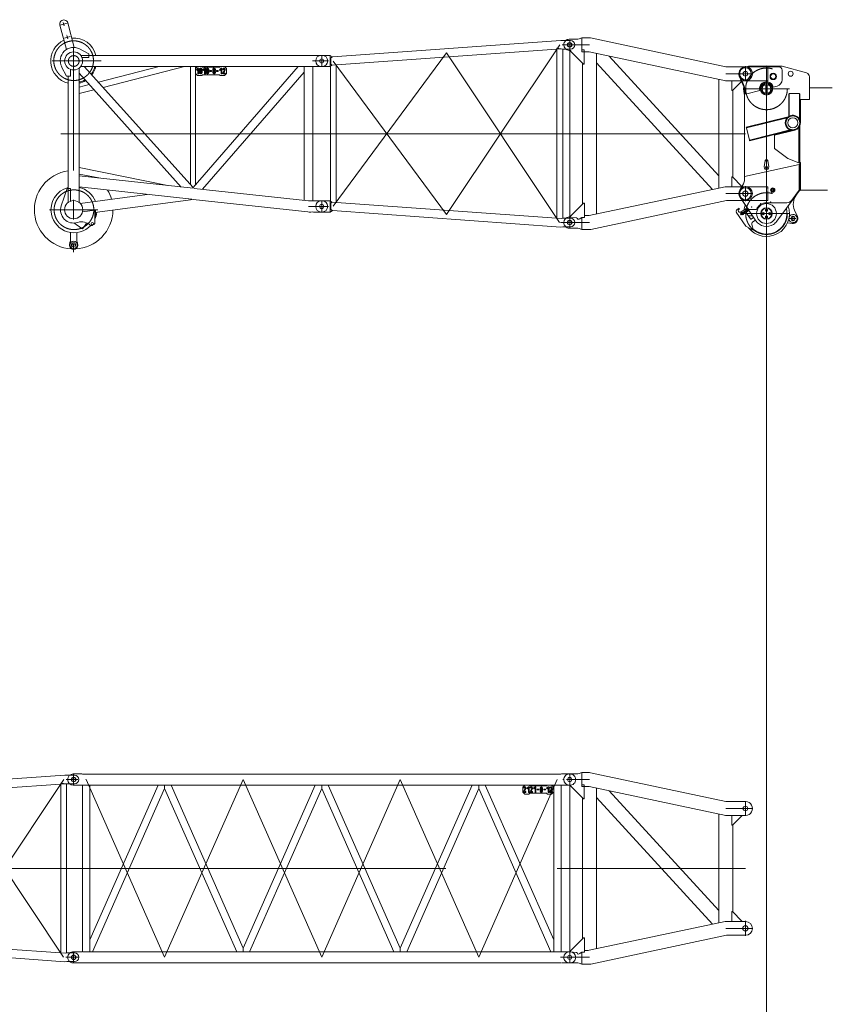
# Model space of a CAD drawing. Extents: x 22073 to 142282, y 6659 to 108851.
# Tile 54 of 68: x 79632 to 89461, y 85148 to 97057. Entities that reach past the tile are written whole.
import ezdxf

# ---------------------------------------------------------------- set-up
doc = ezdxf.new("R2010")
doc.units = 0
doc.header["$LTSCALE"] = 150
doc.header["$MEASUREMENT"] = 0
for name, pattern in [('CENTER', [50.5, 30, -9, 2.5, -9]), ('HIDDEN', [12.6, 8.4, -4.2]), ('PHANTOM', [58, 30, -9, 2.5, -5, 2.5, -9])]:
    doc.linetypes.add(name, pattern=pattern)
doc.layers.add('1', color=7, linetype='Continuous')
doc.layers.add('11', color=7, linetype='Continuous')

# ---------------------------------------------------------------- blocks, each defined once
blk = doc.blocks.new('*G1')
at = {"layer": '11', "color": 7, "linetype": 'Continuous', "lineweight": 9}
for p, q in [((88373, 96473), (88389, 96481)), ((88389, 96479), (88447, 96495)), ((88389, 96479), (88418, 96487)), ((88412, 96487), (88682, 96487)), ((88418, 96487), (88447, 96495)), ((88447, 96495), (88842, 96495)), ((88447, 96495), (88451, 96495)), ((88668, 96495), (88451, 96495)), ((88451, 96495), (88451, 96487)), ((88451, 96495), (88451, 96487)), ((88451, 96487), (88668, 96487)), ((88451, 96487), (88813, 96487)), ((88524, 96495), (88526, 96496)), ((88668, 96487), (88668, 96495)), ((88682, 96487), (88682, 96319)), ((88853, 96494), (89148, 96412)), ((88394, 96235), (88336, 96375)), ((88350, 96341), (88336, 96375)), ((88358, 96344), (88350, 96341)), ((88408, 96222), (88358, 96344)), ((88853, 96447), (88853, 96331)), ((89185, 96364), (89185, 96091)), ((88389, 96325), (88373, 96333)), ((88682, 96319), (88412, 96319)), ((88451, 96319), (88668, 96319)), ((88668, 96319), (88451, 96319)), ((88656, 96167), (88656, 96273)), ((88674, 96273), (88674, 96167)), ((88793, 96253), (88747, 96241)), ((89461, 96234), (89185, 96234)), ((88400, 95120), (88400, 96204)), ((88408, 96158), (88408, 96222)), ((88428, 96158), (88408, 96158)), ((88583, 96199), (88428, 96158)), ((88941, 96158), (88936, 96158)), ((88936, 96158), (88936, 95888)), ((88941, 96163), (88941, 95884)), ((89063, 96163), (88941, 96163)), ((88941, 95884), (88941, 96158)), ((89063, 95844), (89063, 96163)), ((89063, 95839), (89063, 96158)), ((89063, 96158), (89068, 96158)), ((89068, 96158), (89068, 95839)), ((89068, 96091), (89076, 96091)), ((89185, 96091), (89068, 96091)), ((89068, 96091), (89068, 94985)), ((89068, 96087), (89070, 96087)), ((89076, 96091), (89070, 96087)), ((89070, 96087), (89070, 95810)), ((89076, 95810), (89076, 96091)), ((88929, 95883), (88420, 95756)), ((88422, 95748), (88931, 95875)), ((88927, 95874), (88422, 95748)), ((88931, 95875), (88929, 95883)), ((88929, 95883), (88941, 95882)), ((88931, 95875), (88929, 95883)), ((88941, 95882), (88931, 95875)), ((88936, 95888), (88941, 95884)), ((88936, 95883), (88936, 95888)), ((88936, 95888), (88941, 95884)), ((88941, 95882), (88936, 95883)), ((88941, 95884), (88941, 95882)), ((88420, 95756), (88422, 95748)), ((88422, 95748), (88459, 95601)), ((89056, 95754), (89062, 95773)), ((89056, 95326), (89056, 95754)), ((89064, 95785), (89062, 95778)), ((89062, 95328), (89062, 95778)), ((89062, 95778), (89068, 95778)), ((89062, 95778), (89068, 95778)), ((89062, 95328), (89062, 95773)), ((89068, 95839), (89063, 95839)), ((89066, 95831), (89063, 95839)), ((89063, 95839), (89068, 95839)), ((89068, 95778), (89064, 95785)), ((89068, 95839), (89066, 95831)), ((89068, 95792), (89068, 95584)), ((89068, 95778), (89068, 95328)), ((88459, 95601), (88968, 95727)), ((88459, 95601), (88963, 95726)), ((88970, 95720), (88461, 95593)), ((89005, 95727), (88762, 95666)), ((89007, 95722), (88762, 95661)), ((88762, 95666), (88762, 95500)), ((88968, 95727), (88970, 95720)), ((88984, 95726), (88968, 95727)), ((88968, 95727), (88970, 95720)), ((88970, 95720), (88984, 95726)), ((88461, 95593), (88459, 95601)), ((89068, 95324), (89068, 95584)), ((88762, 95500), (88924, 95376)), ((89062, 95305), (88400, 95159)), ((88650, 95354), (88638, 95276)), ((88692, 95276), (88680, 95354)), ((88924, 95376), (89056, 95326)), ((89056, 95326), (89062, 95328)), ((89068, 95328), (89062, 95328)), ((89062, 94995), (89062, 95305)), ((89078, 95328), (89068, 95328)), ((89070, 95324), (89068, 95324)), ((89078, 95328), (89070, 95324)), ((89070, 95243), (89070, 95324)), ((89078, 94995), (89078, 95328)), ((88400, 95159), (88400, 95120)), ((89074, 95243), (89068, 95249)), ((89068, 95249), (89068, 95243)), ((89068, 94993), (89068, 95243)), ((89068, 95243), (89078, 95243)), ((89068, 95243), (89074, 95243)), ((89078, 95243), (89078, 94993)), ((88342, 94993), (88387, 95070)), ((88387, 95070), (88342, 94993)), ((88412, 95037), (88682, 95037)), ((88668, 95037), (88451, 95037)), ((88451, 95037), (88668, 95037)), ((88682, 95037), (88682, 95002)), ((88682, 95037), (88682, 95002)), ((88373, 95023), (88389, 95031)), ((88682, 94990), (88682, 94869)), ((88682, 94990), (88682, 94869)), ((89025, 94935), (88789, 94619)), ((88973, 94874), (89062, 94995)), ((89062, 94985), (89025, 94935)), ((89068, 94985), (89062, 94985)), ((89078, 94993), (89068, 94993)), ((89078, 94995), (89403, 94995)), ((88537, 94625), (88345, 94909)), ((88345, 94909), (88444, 94762)), ((88389, 94875), (88373, 94883)), ((88682, 94869), (88412, 94869)), ((88668, 94869), (88451, 94869)), ((88451, 94869), (88668, 94869)), ((88665, 94842), (88909, 94842)), ((88415, 94561), (88300, 94730)), ((88306, 94757), (88335, 94777)), ((88442, 94767), (88350, 94705)), ((88350, 94705), (88357, 94695)), ((88354, 94730), (88431, 94782)), ((88357, 94695), (88449, 94757)), ((88421, 94720), (88471, 94646)), ((88453, 94749), (88422, 94727)), ((88431, 94782), (88453, 94749)), ((88446, 94766), (88444, 94767)), ((88444, 94762), (88545, 94762)), ((88498, 94683), (88444, 94686)), ((88450, 94759), (88450, 94761)), ((88613, 94719), (88625, 94726)), ((88613, 94705), (88613, 94719)), ((88625, 94698), (88613, 94705)), ((88625, 94726), (88637, 94719)), ((88637, 94705), (88625, 94698)), ((88637, 94719), (88637, 94705)), ((88653, 94759), (88665, 94766)), ((88653, 94745), (88653, 94759)), ((88665, 94738), (88653, 94745)), ((88653, 94679), (88665, 94686)), ((88653, 94665), (88653, 94679)), ((88665, 94766), (88677, 94759)), ((88677, 94745), (88665, 94738)), ((88665, 94686), (88677, 94679)), ((88677, 94759), (88677, 94745)), ((88677, 94679), (88677, 94665)), ((88693, 94719), (88705, 94726)), ((88693, 94705), (88693, 94719)), ((88705, 94698), (88693, 94705)), ((88705, 94726), (88717, 94719)), ((88717, 94705), (88705, 94698)), ((88717, 94719), (88717, 94705)), ((89005, 94752), (89040, 94677)), ((88486, 94517), (88415, 94561)), ((88478, 94645), (88509, 94666)), ((88492, 94569), (88500, 94536)), ((88532, 94633), (88500, 94611)), ((88509, 94666), (88532, 94633)), ((88665, 94658), (88653, 94665)), ((88677, 94665), (88665, 94658)), ((88977, 94593), (88919, 94601))]:
    blk.add_line(p, q, dxfattribs=at)
at = {"layer": '11', "color": 7, "linetype": 'CENTER', "lineweight": 9}
for p, q in [((88410, 96469), (88410, 96343)), ((88665, 96497), (88665, 95942)), ((88665, 94434), (88665, 96472)), ((88351, 96403), (88473, 96403)), ((88388, 96220), (88943, 96220)), ((88665, 94989), (88665, 94434)), ((88388, 94712), (88943, 94712))]:
    blk.add_line(p, q, dxfattribs=at)
at = {"layer": '11', "color": 7, "linetype": 'PHANTOM', "lineweight": 9}
for p, q in [((88985, 94686), (88985, 94619)), ((88943, 94652), (89020, 94652))]:
    blk.add_line(p, q, dxfattribs=at)
at = {"layer": '11', "color": 7, "linetype": 'Continuous', "lineweight": 9}
for points in [[(89007, 95722), (89007, 95722)], [(88444, 94767), (88444, 94767), (88444, 94767), (88444, 94767), (88443, 94767), (88443, 94767), (88443, 94767), (88443, 94767), (88443, 94767), (88443, 94767), (88442, 94767)], [(88442, 94767), (88442, 94767), (88442, 94766), (88442, 94766), (88442, 94765), (88442, 94764), (88442, 94764), (88442, 94763), (88442, 94762), (88443, 94761), (88443, 94760)], [(88443, 94760), (88444, 94760), (88444, 94759), (88445, 94758), (88446, 94758), (88446, 94757), (88447, 94757), (88448, 94757), (88448, 94757), (88449, 94757), (88449, 94757)], [(88445, 94766), (88445, 94766), (88445, 94766), (88444, 94765), (88444, 94765), (88444, 94765), (88444, 94764), (88445, 94763), (88445, 94763), (88445, 94762), (88445, 94762)], [(88445, 94766), (88445, 94766), (88445, 94766), (88446, 94766), (88446, 94766), (88447, 94766), (88447, 94766), (88448, 94765), (88448, 94765), (88448, 94765), (88449, 94764)], [(88445, 94762), (88446, 94761), (88446, 94761), (88447, 94761), (88447, 94760), (88448, 94760), (88448, 94760), (88448, 94760), (88449, 94759), (88449, 94760), (88449, 94760)], [(88449, 94764), (88449, 94764), (88449, 94763), (88450, 94763), (88450, 94762), (88450, 94761), (88450, 94761), (88450, 94761), (88450, 94760), (88450, 94760), (88449, 94760)], [(88449, 94757), (88449, 94757), (88449, 94757), (88449, 94757), (88450, 94758), (88450, 94758), (88450, 94758), (88450, 94758), (88450, 94758), (88450, 94759), (88450, 94759)]]:
    blk.add_lwpolyline(points, dxfattribs=at)
for centre, radius in [((88410, 96403), 71), ((88410, 96403), 27.5), ((88746, 96370), 38), ((88746, 96370), 31), ((88957, 96403), 30), ((88665, 96220), 76), ((88665, 96220), 65), ((88665, 96220), 65), ((88665, 96220), 54.2), ((88984, 95810), 84.1), ((88984, 95810), 61), ((88665, 95272), 14), ((88665, 95272), 12.5), ((88665, 95272), 10.5), ((88665, 95352), 6), ((88665, 95352), 5), ((88410, 94953), 71), ((88410, 94953), 32.5), ((88740, 94996), 26.5), ((88740, 94996), 17.5), ((88740, 94996), 14.5), ((88740, 94996), 13), ((88665, 94712), 120), ((88595, 94832), 2.5), ((88715, 94852), 2.5), ((88372, 94712), 17.5), ((88372, 94712), 14.5), ((88372, 94712), 13), ((88485, 94792), 2.5), ((88665, 94712), 70), ((88665, 94712), 65), ((88665, 94712), 65), ((88665, 94712), 65), ((88625, 94712), 12), ((88665, 94752), 12), ((88665, 94672), 12), ((88665, 94672), 6.8), ((88705, 94712), 12), ((88985, 94652), 25.5), ((88490, 94529), 5.5)]:
    blk.add_circle(centre, radius, dxfattribs=at)
at = {"layer": '11', "color": 7, "linetype": 'HIDDEN', "lineweight": 9}
for centre in [(88665, 96220), (88665, 94712)]:
    blk.add_circle(centre, 252, dxfattribs=at)
at = {"layer": '11', "color": 7, "linetype": 'Continuous', "lineweight": 9}
for centre, radius, start, end in [((88410, 96403), 79, 105.348, -159.3548), ((88410, 96403), 79, 105.3472, -159.3545), ((88410, 96403), 79, 117.738, -117.7431), ((88412, 96437), 50, 90, 117.725), ((88665, 96220), 277, 82.2926, 97.7114), ((88813, 96447), 40, 0, 89.9989), ((88842, 96435), 60.5, 79.0014, 90.0024), ((89135, 96364), 50, 0, 74.572), ((88665, 96220), 277, 174.3925, -162.7381), ((88412, 96369), 50, -117.7484, -90.001), ((88320, 96204), 80, 0, 22.3863), ((88665, 96220), 85, 14.5476, -165.4524), ((88773, 96331), 80, -75.4562, 0.0002), ((88984, 95810), 92.9, 138.9054, -110.911), ((88984, 95810), 90.8, 29.561, 118.2592), ((88984, 95810), 86.2, -75.6592, -25.1418), ((88984, 95810), 91.2, -75.6537, -37.8488), ((88984, 95810), 86.4, -12.3509, 0.0037), ((88984, 95810), 91.9, -23.2332, 0.0013), ((88665, 95272), 27, 171.3738, 8.6261), ((88665, 95352), 15, 8.6241, 171.3768), ((88300, 95120), 100, -30.1654, -0.0008), ((88300, 95120), 100, -30.1665, -0.0007), ((88412, 94987), 50, 90, 117.725), ((88410, 94953), 79, 117.738, -117.7431), ((88410, 94953), 79, 149.8196, -145.9089), ((88410, 94953), 79, 149.8347, -145.9218), ((88740, 94996), 12, 30.0005, 150.001), ((88740, 94996), 12, -150.0004, -29.999), ((89169, 94827), 180, 143.282, -155.3136), ((88412, 94919), 50, -117.7481, -90.0006), ((88665, 94712), 277, 158.0615, 171.1148), ((88665, 94712), 278, -141.4884, 19.3269), ((88665, 94712), 130, 90, 157.3802), ((88909, 94922), 80, -90, -36.4279), ((88317, 94741), 20, 124.0991, -145.8894), ((88343, 94747), 20, 124.1005, -55.8946), ((88326, 94771), 10, -55.9081, 34.1264), ((88372, 94712), 12, 64.0556, -175.9442), ((88372, 94712), 12, -115.9444, 4.0558), ((88425, 94723), 5, 124.089, -145.8675), ((88665, 94712), 248, -129.5096, 14.6003), ((88985, 94652), 50, -175.9505, 154.7078), ((88985, 94652), 60, -98.1275, 24.6946), ((88475, 94649), 5, -145.875, -55.8689), ((88516, 94586), 30, 124.0943, -145.8877), ((88665, 94712), 155, -145.9088, -57.4797), ((88665, 94712), 155, -57.4819, -36.7205), ((88490, 94529), 13, -104.2903, 34.1031)]:
    blk.add_arc(centre, radius, start, end, dxfattribs=at)
blk = doc.blocks.new('*G26')
at = {"layer": '11', "color": 7, "linetype": 'Continuous', "lineweight": 9}
for p, q in [((80177, 87920), (77414, 87720)), ((80202, 87919), (80177, 87920)), ((80202, 87919), (80295, 87919)), ((77408, 87618), (80181, 87816)), ((80130, 87824), (80200, 87813)), ((80130, 85768), (80130, 87824)), ((80181, 87816), (80202, 87814)), ((80195, 87866), (80334, 87866)), ((80200, 87813), (80200, 85769)), ((80295, 87814), (80202, 87814)), ((77285, 87739), (77280, 87739)), ((77389, 87739), (77285, 87739)), ((77386, 87604), (77386, 87739)), ((77414, 87720), (77389, 87739)), ((77414, 87720), (77397, 87710)), ((77397, 87710), (77397, 87632)), ((77280, 87604), (77285, 87604)), ((77285, 87604), (77386, 87604)), ((77408, 87618), (77386, 87604)), ((77386, 87604), (77386, 87612)), ((77390, 85976), (77390, 87600)), ((77397, 87632), (77408, 87618)), ((77460, 87622), (77460, 85961)), ((77280, 85979), (77285, 85979)), ((77285, 85979), (77386, 85979)), ((77373, 85979), (77368, 85979)), ((77386, 85979), (77386, 85970)), ((77386, 85979), (77386, 85844)), ((77408, 85965), (77386, 85979)), ((77397, 85950), (77408, 85965)), ((77397, 85872), (77397, 85950)), ((77414, 85863), (77397, 85872)), ((77408, 85965), (80181, 85766)), ((77285, 85844), (77280, 85844)), ((77389, 85844), (77285, 85844)), ((77373, 85844), (77368, 85844)), ((77414, 85863), (77389, 85844)), ((80177, 85663), (77414, 85863)), ((80181, 85766), (80202, 85769)), ((80295, 85769), (80202, 85769)), ((80202, 85664), (80177, 85663)), ((80202, 85664), (80295, 85664))]:
    blk.add_line(p, q, dxfattribs=at)
at = {"layer": '11', "color": 7, "linetype": 'CENTER', "lineweight": 9}
for p, q in [((80285, 87912), (80285, 87819)), ((80165, 87865), (78795, 85814)), ((77358, 87671), (77174, 87671)), ((77285, 87604), (77285, 87739)), ((77368, 87739), (77379, 87739)), ((77425, 85914), (78795, 87769)), ((78795, 85814), (77425, 87667)), ((78795, 87769), (80163, 85718)), ((77373, 87604), (77368, 87604)), ((80285, 86791), (77285, 86791)), ((77357, 85911), (77214, 85911)), ((77285, 85978), (77285, 85845)), ((80213, 85769), (80202, 85769)), ((80285, 85664), (80285, 85769)), ((80190, 85716), (80348, 85716)), ((80202, 85664), (80213, 85664))]:
    blk.add_line(p, q, dxfattribs=at)
at = {"layer": '11', "color": 7, "linetype": 'HIDDEN', "lineweight": 9}
for p, q in [((77397, 87710), (77397, 87632)), ((77397, 85872), (77397, 85950))]:
    blk.add_line(p, q, dxfattribs=at)
at = {"layer": '11', "color": 7, "linetype": 'Continuous', "lineweight": 9}
for centre, radius in [((80285, 87866), 27.5), ((77285, 87671), 25), ((77285, 85911), 25), ((80285, 85716), 27.5)]:
    blk.add_circle(centre, radius, dxfattribs=at)
for centre, radius, start, end in [((80295, 87866), 52.5, -90, 90), ((77280, 87671), 67.5, 90, 180), ((77280, 87671), 67.5, 180, -90), ((77280, 85911), 67.5, 90, 180), ((77280, 85911), 67.5, 180, -90), ((80295, 85716), 52.5, -90, 90)]:
    blk.add_arc(centre, radius, start, end, dxfattribs=at)
blk = doc.blocks.new('*G33')
at = {"layer": '11', "color": 7, "linetype": 'Continuous', "lineweight": 9}
for p, q in [((83408, 96505), (86181, 96703)), ((86177, 96806), (83414, 96607)), ((86130, 96711), (86200, 96700)), ((86130, 94654), (86130, 96711)), ((86202, 96805), (86177, 96806)), ((86181, 96703), (86202, 96700)), ((86195, 96753), (86334, 96753)), ((86202, 96805), (86295, 96805)), ((83285, 96625), (83280, 96625)), ((83389, 96625), (83285, 96625)), ((83386, 96490), (83386, 96625)), ((83414, 96607), (83389, 96625)), ((83414, 96607), (83397, 96597)), ((83397, 96597), (83397, 96519)), ((86200, 96700), (86200, 94655)), ((86295, 96700), (86202, 96700)), ((83280, 96490), (83285, 96490)), ((83285, 96490), (83386, 96490)), ((83408, 96505), (83386, 96490)), ((83386, 96490), (83386, 96499)), ((83390, 94863), (83390, 96487)), ((83397, 96519), (83408, 96505)), ((83460, 96508), (83460, 94847)), ((83280, 94865), (83285, 94865)), ((83285, 94865), (83386, 94865)), ((83373, 94865), (83368, 94865)), ((83386, 94865), (83386, 94857)), ((83386, 94865), (83386, 94730)), ((83408, 94851), (83386, 94865)), ((83397, 94837), (83408, 94851)), ((83397, 94759), (83397, 94837)), ((83408, 94851), (86181, 94653)), ((83285, 94730), (83280, 94730)), ((83389, 94730), (83285, 94730)), ((83373, 94730), (83368, 94730)), ((83414, 94749), (83389, 94730)), ((83414, 94749), (83397, 94759)), ((86177, 94549), (83414, 94749)), ((86181, 94653), (86202, 94655)), ((86295, 94655), (86202, 94655)), ((86202, 94550), (86177, 94549)), ((86202, 94550), (86295, 94550))]:
    blk.add_line(p, q, dxfattribs=at)
at = {"layer": '11', "color": 7, "linetype": 'CENTER', "lineweight": 9}
for p, q in [((86165, 96751), (84795, 94700)), ((86285, 96798), (86285, 96706)), ((83285, 96490), (83285, 96625)), ((83368, 96625), (83379, 96625)), ((83425, 94801), (84795, 96656)), ((84795, 96656), (86163, 94605)), ((83358, 96558), (83174, 96558)), ((83373, 96490), (83368, 96490)), ((84795, 94700), (83425, 96553)), ((86285, 95678), (83285, 95678)), ((83357, 94798), (83214, 94798)), ((83285, 94864), (83285, 94731)), ((86190, 94603), (86348, 94603)), ((86213, 94655), (86202, 94655)), ((86285, 94550), (86285, 94655)), ((86202, 94550), (86213, 94550))]:
    blk.add_line(p, q, dxfattribs=at)
at = {"layer": '11', "color": 7, "linetype": 'HIDDEN', "lineweight": 9}
for p, q in [((83397, 96597), (83397, 96519)), ((83397, 94759), (83397, 94837))]:
    blk.add_line(p, q, dxfattribs=at)
at = {"layer": '11', "color": 7, "linetype": 'Continuous', "lineweight": 9}
for centre, radius in [((86285, 96753), 27.5), ((83285, 96558), 25), ((83285, 94798), 25), ((86285, 94603), 27.5)]:
    blk.add_circle(centre, radius, dxfattribs=at)
for centre, radius, start, end in [((86295, 96753), 52.5, -90, 90), ((83280, 96558), 67.5, 90, 180), ((83280, 96558), 67.5, 180, -90), ((83280, 94798), 67.5, 90, 180), ((83280, 94798), 67.5, 180, -90), ((86295, 94603), 52.5, -90, 90)]:
    blk.add_arc(centre, radius, start, end, dxfattribs=at)
blk = doc.blocks.new('*G59')
at = {"layer": '11', "color": 7, "linetype": 'CENTER', "lineweight": 9}
for p, q in [((80118, 96991), (80208, 97015)), ((80160, 97024), (80171, 96984)), ((80242, 96853), (80175, 96834)), ((80204, 96864), (80214, 96824)), ((80285, 96721), (80285, 95231)), ((83285, 96624), (83285, 96491)), ((80026, 96558), (80616, 96558)), ((80369, 96558), (80335, 96558)), ((83174, 96558), (83285, 96558)), ((83285, 96558), (83357, 96558)), ((83357, 96558), (83368, 96558)), ((83512, 95678), (80130, 95678)), ((80285, 94876), (80285, 94641)), ((80285, 94848), (80285, 94868)), ((80285, 94837), (80285, 94808)), ((83125, 94798), (83174, 94798)), ((83174, 94798), (83285, 94798)), ((83285, 94731), (83285, 94864)), ((83285, 94798), (83357, 94798)), ((83357, 94798), (83368, 94798)), ((79992, 94758), (80579, 94758)), ((80318, 94332), (80249, 94332)), ((80285, 94246), (80285, 94346))]:
    blk.add_line(p, q, dxfattribs=at)
at = {"layer": '11', "color": 7, "linetype": 'Continuous', "lineweight": 9}
for p, q in [((80197, 96696), (80118, 96991)), ((80214, 97017), (80293, 96720)), ((80196, 96875), (80196, 96875)), ((80469, 96644), (80356, 96703)), ((80378, 96616), (80382, 96624)), ((80382, 96624), (81722, 96624)), ((80387, 96598), (80469, 96598)), ((80469, 96598), (80469, 96644)), ((83118, 96624), (81721, 96624)), ((83132, 96624), (83118, 96624)), ((83160, 96624), (83132, 96624)), ((83171, 96624), (83160, 96624)), ((83171, 96624), (83185, 96625)), ((83185, 96625), (83285, 96625)), ((83197, 96625), (83203, 96625)), ((83285, 96625), (83290, 96625)), ((80140, 96488), (80199, 96374)), ((80352, 95168), (80352, 96471)), ((80352, 96408), (80352, 96471)), ((80372, 96491), (80413, 96491)), ((80381, 96491), (80378, 96500)), ((80593, 96491), (80381, 96491)), ((80413, 96491), (80496, 96399)), ((80537, 96491), (80413, 96491)), ((80413, 96491), (81729, 95026)), ((80511, 96413), (80537, 96471)), ((80537, 96471), (80537, 96491)), ((80584, 96301), (81321, 96491)), ((81722, 96491), (80593, 96491)), ((80642, 96237), (81624, 96491)), ((81699, 95060), (81699, 96491)), ((81699, 96491), (81759, 96491)), ((81729, 95028), (83000, 96491)), ((81736, 96491), (83118, 96491)), ((81784, 96491), (81759, 96466)), ((81759, 96491), (81759, 95062)), ((81759, 96466), (81759, 96406)), ((81789, 96471), (81769, 96451)), ((81834, 96491), (81784, 96491)), ((81799, 96471), (81789, 96471)), ((81799, 96401), (81799, 96471)), ((81822, 96461), (81822, 96471)), ((81826, 96471), (81826, 96461)), ((81844, 96481), (81834, 96491)), ((82049, 96481), (81844, 96481)), ((81869, 96471), (81849, 96451)), ((81879, 96471), (81869, 96471)), ((81879, 96401), (81879, 96471)), ((81902, 96461), (81902, 96471)), ((81906, 96471), (81906, 96461)), ((81982, 96461), (81982, 96471)), ((81986, 96471), (81986, 96461)), ((82059, 96491), (82049, 96481)), ((82069, 96471), (82049, 96451)), ((82109, 96491), (82059, 96491)), ((82079, 96471), (82069, 96471)), ((82079, 96401), (82079, 96471)), ((82134, 96466), (82109, 96491)), ((82134, 96406), (82134, 96466)), ((83000, 96491), (83074, 96491)), ((83074, 96491), (83074, 96422)), ((83074, 94870), (83074, 96491)), ((83074, 96491), (83171, 96491)), ((83132, 96491), (83154, 96491)), ((83154, 96491), (83171, 96491)), ((83171, 96491), (83176, 96491)), ((83171, 96491), (83185, 96490)), ((83176, 96491), (83176, 94865)), ((83185, 96490), (83285, 96490)), ((83197, 96490), (83203, 96490)), ((83285, 96490), (83290, 96490)), ((80199, 96374), (80248, 96374)), ((80219, 96374), (80219, 94845)), ((80248, 96374), (80248, 96455)), ((81587, 95033), (80352, 96408)), ((80496, 96399), (80511, 96413)), ((81759, 96406), (81784, 96381)), ((81769, 96451), (81776, 96444)), ((81776, 96444), (81789, 96457)), ((81784, 96381), (81834, 96381)), ((81789, 96457), (81789, 96401)), ((81794, 96406), (81789, 96401)), ((81789, 96401), (81799, 96401)), ((81809, 96456), (81809, 96446)), ((81809, 96426), (81809, 96416)), ((81817, 96409), (81822, 96402)), ((81819, 96446), (81819, 96456)), ((81819, 96416), (81819, 96426)), ((81822, 96431), (81822, 96442)), ((81822, 96402), (81822, 96412)), ((81826, 96442), (81826, 96431)), ((81826, 96412), (81826, 96402)), ((81831, 96409), (81826, 96402)), ((81829, 96456), (81829, 96446)), ((81829, 96426), (81829, 96416)), ((81834, 96381), (81844, 96391)), ((81839, 96446), (81839, 96456)), ((81839, 96416), (81839, 96426)), ((83074, 96422), (81844, 95005)), ((81844, 96391), (82049, 96391)), ((81849, 96451), (81856, 96444)), ((81856, 96444), (81869, 96457)), ((81869, 96457), (81869, 96401)), ((81874, 96406), (81869, 96401)), ((81869, 96401), (81879, 96401)), ((81889, 96456), (81889, 96446)), ((81889, 96426), (81889, 96416)), ((81897, 96409), (81902, 96402)), ((81899, 96446), (81899, 96456)), ((81899, 96416), (81899, 96426)), ((81902, 96431), (81902, 96442)), ((81902, 96402), (81902, 96412)), ((81906, 96442), (81906, 96431)), ((81906, 96412), (81906, 96402)), ((81911, 96409), (81906, 96402)), ((81909, 96456), (81909, 96446)), ((81909, 96426), (81909, 96416)), ((81919, 96446), (81919, 96456)), ((81919, 96416), (81919, 96426)), ((81954, 96441), (81934, 96441)), ((81934, 96441), (81934, 96431)), ((81944, 96436), (81934, 96431)), ((81934, 96431), (81954, 96431)), ((81954, 96431), (81954, 96441)), ((81969, 96456), (81969, 96446)), ((81969, 96426), (81969, 96416)), ((81977, 96409), (81982, 96402)), ((81979, 96446), (81979, 96456)), ((81979, 96416), (81979, 96426)), ((81982, 96431), (81982, 96442)), ((81982, 96402), (81982, 96412)), ((81986, 96442), (81986, 96431)), ((81986, 96412), (81986, 96402)), ((81991, 96409), (81986, 96402)), ((81989, 96456), (81989, 96446)), ((81989, 96426), (81989, 96416)), ((81999, 96446), (81999, 96456)), ((81999, 96416), (81999, 96426)), ((82034, 96441), (82014, 96441)), ((82014, 96441), (82014, 96431)), ((82024, 96436), (82014, 96431)), ((82014, 96431), (82034, 96431)), ((82034, 96431), (82034, 96441)), ((82049, 96451), (82056, 96444)), ((82049, 96391), (82059, 96381)), ((82056, 96444), (82069, 96457)), ((82059, 96381), (82109, 96381)), ((82069, 96457), (82069, 96401)), ((82074, 96406), (82069, 96401)), ((82069, 96401), (82079, 96401)), ((82089, 96456), (82099, 96456)), ((82109, 96454), (82089, 96411)), ((82089, 96411), (82089, 96401)), ((82094, 96406), (82089, 96401)), ((82089, 96401), (82119, 96401)), ((82100, 96411), (82118, 96450)), ((82119, 96411), (82100, 96411)), ((82109, 96381), (82134, 96406)), ((82119, 96401), (82119, 96411)), ((80372, 96305), (80352, 96305)), ((80352, 96240), (80474, 96272)), ((80405, 96318), (80372, 96305)), ((80420, 96331), (80405, 96318)), ((80352, 96162), (80531, 96208)), ((80352, 95267), (81426, 95050)), ((80352, 95190), (80590, 95142)), ((80352, 95034), (80352, 95168)), ((80352, 95034), (80352, 95168)), ((80352, 95168), (81729, 95017)), ((80352, 94845), (80352, 95034)), ((81715, 94885), (80352, 95034)), ((80205, 95015), (80135, 94806)), ((80135, 94806), (80205, 95015)), ((80245, 95015), (80205, 95015)), ((80205, 95015), (80245, 95015)), ((80245, 94860), (80245, 95015)), ((80245, 95015), (80245, 94860)), ((81176, 94944), (80363, 94835)), ((81729, 95017), (81729, 95028)), ((81729, 95026), (81729, 95017)), ((83125, 94865), (81743, 95016)), ((80541, 94725), (81730, 94883)), ((81729, 94883), (83118, 94732)), ((83171, 94864), (83125, 94864)), ((83176, 94865), (83171, 94865)), ((83171, 94864), (83185, 94865)), ((83185, 94865), (83285, 94865)), ((83197, 94865), (83203, 94865)), ((83285, 94865), (83290, 94865)), ((80541, 94751), (80391, 94731)), ((80391, 94731), (80541, 94751)), ((80541, 94590), (80541, 94751)), ((80541, 94751), (80541, 94666)), ((80549, 94751), (80541, 94751)), ((80541, 94751), (80541, 94590)), ((80549, 94666), (80549, 94751)), ((83118, 94732), (83132, 94730)), ((83132, 94730), (83154, 94730)), ((83154, 94730), (83171, 94731)), ((83171, 94731), (83185, 94730)), ((83185, 94730), (83285, 94730)), ((83197, 94730), (83203, 94730)), ((83285, 94730), (83290, 94730)), ((80385, 94530), (80288, 94598)), ((80440, 94594), (80396, 94531)), ((80541, 94666), (80549, 94666)), ((80245, 94484), (80245, 94382)), ((80325, 94378), (80325, 94483)), ((80235, 94337), (80235, 94327)), ((80245, 94382), (80245, 94379)), ((80245, 94379), (80245, 94375)), ((80335, 94327), (80335, 94337))]:
    blk.add_line(p, q, dxfattribs=at)
for points in [[(81822, 96471), (81820, 96471), (81818, 96470), (81816, 96469), (81814, 96468), (81813, 96466), (81812, 96465), (81811, 96463), (81810, 96461), (81809, 96459), (81809, 96456)], [(81902, 96471), (81900, 96471), (81898, 96470), (81896, 96469), (81894, 96468), (81893, 96466), (81892, 96465), (81891, 96463), (81890, 96461), (81889, 96459), (81889, 96456)], [(81982, 96471), (81980, 96471), (81978, 96470), (81976, 96469), (81974, 96468), (81973, 96466), (81972, 96465), (81971, 96463), (81970, 96461), (81969, 96459), (81969, 96456)], [(81819, 96456), (81819, 96457), (81819, 96458), (81819, 96458), (81820, 96459), (81820, 96459), (81820, 96460), (81821, 96460), (81821, 96460), (81822, 96461), (81822, 96461)], [(81822, 96442), (81822, 96442), (81821, 96442), (81821, 96443), (81820, 96443), (81820, 96444), (81820, 96444), (81819, 96445), (81819, 96445), (81819, 96446), (81819, 96446)], [(81826, 96461), (81827, 96461), (81827, 96460), (81828, 96460), (81828, 96460), (81828, 96459), (81829, 96459), (81829, 96458), (81829, 96458), (81829, 96457), (81829, 96456)], [(81829, 96446), (81829, 96446), (81829, 96445), (81829, 96445), (81829, 96444), (81828, 96444), (81828, 96443), (81828, 96443), (81827, 96442), (81827, 96442), (81826, 96442)], [(81899, 96456), (81899, 96457), (81899, 96458), (81899, 96458), (81900, 96459), (81900, 96459), (81900, 96460), (81901, 96460), (81901, 96460), (81902, 96461), (81902, 96461)], [(81902, 96442), (81902, 96442), (81901, 96442), (81901, 96443), (81900, 96443), (81900, 96444), (81900, 96444), (81899, 96445), (81899, 96445), (81899, 96446), (81899, 96446)], [(81906, 96461), (81907, 96461), (81907, 96460), (81908, 96460), (81908, 96460), (81908, 96459), (81909, 96459), (81909, 96458), (81909, 96458), (81909, 96457), (81909, 96456)], [(81909, 96446), (81909, 96446), (81909, 96445), (81909, 96445), (81909, 96444), (81908, 96444), (81908, 96443), (81908, 96443), (81907, 96442), (81907, 96442), (81906, 96442)], [(81979, 96456), (81979, 96457), (81979, 96458), (81979, 96458), (81980, 96459), (81980, 96459), (81980, 96460), (81981, 96460), (81981, 96460), (81982, 96461), (81982, 96461)], [(81982, 96442), (81982, 96442), (81981, 96442), (81981, 96443), (81980, 96443), (81980, 96444), (81980, 96444), (81979, 96445), (81979, 96445), (81979, 96446), (81979, 96446)], [(81986, 96461), (81987, 96461), (81987, 96460), (81988, 96460), (81988, 96460), (81988, 96459), (81989, 96459), (81989, 96458), (81989, 96458), (81989, 96457), (81989, 96456)], [(81989, 96446), (81989, 96446), (81989, 96445), (81989, 96445), (81989, 96444), (81988, 96444), (81988, 96443), (81988, 96443), (81987, 96442), (81987, 96442), (81986, 96442)], [(80490, 94568), (80493, 94567), (80497, 94567), (80502, 94568), (80508, 94569), (80515, 94572), (80523, 94576), (80529, 94579), (80535, 94583), (80539, 94587), (80541, 94590)], [(80245, 94375), (80244, 94371), (80243, 94368), (80242, 94364), (80240, 94360), (80239, 94356), (80238, 94352), (80238, 94349), (80237, 94345), (80236, 94341), (80235, 94337)]]:
    blk.add_lwpolyline(points, dxfattribs=at)
at = {"layer": '11', "color": 7, "linetype": 'CENTER', "lineweight": 9}
for centre, radius in [((80285, 96561), 240), ((80286, 96557), 65), ((80289, 94758), 240)]:
    blk.add_circle(centre, radius, dxfattribs=at)
at = {"layer": '11', "color": 7, "linetype": 'Continuous', "lineweight": 9}
for centre, radius in [((80285, 96558), 109), ((83285, 96558), 25), ((80285, 94758), 110), ((83285, 94798), 25), ((80511, 94590), 15), ((80511, 94590), 15), ((80285, 94332), 45), ((80285, 94332), 26)]:
    blk.add_circle(centre, radius, dxfattribs=at)
for centre, radius, start, end in [((80166, 97004), 49.8, 15.2447, -164.75), ((80285, 96558), 277, 13.8667, 94.6202), ((80285, 96558), 277, 115.2803, -103.869), ((80283, 96561), 160, 62.8491, -152.8635), ((83290, 96558), 67.5, 0, 90), ((80285, 96558), 277, -37.5325, -13.8651), ((81824, 96456), 15, 0, 82.3345), ((81904, 96456), 15, 0, 82.3576), ((81984, 96456), 15, 0, 82.3345), ((82104, 96456), 15, -24.5217, 179.9994), ((83290, 96558), 67.5, -90, 0), ((81824, 96446), 15, 180, -146.2647), ((81824, 96426), 15, 146.2541, 179.9991), ((81824, 96416), 15, 180, -97.6455), ((81809, 96436), 3, -33.7233, 33.7215), ((81824, 96426), 5, 113.5136, 179.9983), ((81824, 96416), 5, 180, -113.5153), ((81824, 96426), 5, 0, 66.3286), ((81824, 96416), 15, -82.3104, -0.0021), ((81824, 96416), 5, -66.3303, -0.0017), ((81839, 96436), 3, 146.212, -146.2785), ((81824, 96446), 15, -33.7362, -0.0009), ((81824, 96426), 15, 0, 33.758), ((81904, 96446), 15, 180, -146.2517), ((81904, 96426), 15, 146.2412, 179.9991), ((81904, 96416), 15, 180, -97.6455), ((81889, 96436), 3, -33.7233, 33.7215), ((81904, 96426), 5, 113.5136, 179.9983), ((81904, 96416), 5, 180, -113.5153), ((81904, 96426), 5, 0, 66.3927), ((81904, 96416), 15, -82.3335, -0.0021), ((81904, 96416), 5, -66.3943, -0.0017), ((81919, 96436), 3, 146.212, -146.2137), ((81904, 96446), 15, -33.7362, -0.0009), ((81904, 96426), 15, 0, 33.745), ((81984, 96446), 15, 180, -146.2517), ((81984, 96426), 15, 146.2412, 179.9991), ((81984, 96416), 15, 180, -97.6455), ((81969, 96436), 3, -33.7233, 33.7215), ((81984, 96426), 5, 113.5136, 179.9983), ((81984, 96416), 5, 180, -113.5153), ((81984, 96426), 5, 0, 66.3286), ((81984, 96416), 15, -82.3104, -0.0021), ((81984, 96416), 5, -66.3303, -0.0017), ((81999, 96436), 3, 146.2768, -146.2785), ((81984, 96446), 15, -33.7491, -0.0009), ((81984, 96426), 15, 0, 33.745), ((82104, 96456), 5, -24.5024, 179.9994), ((80285, 96558), 278, -76.1393, -58.6321), ((80285, 94758), 475, 98.047, -0.4501), ((80289, 94758), 278, 104.5765, -168.7634), ((80289, 94758), 278, 21.4596, 76.8472), ((80285, 94758), 475, 15.6482, 30.1214), ((80284, 94755), 158, 161.3549, -71.5347), ((83290, 94798), 67.5, 0, 90), ((83290, 94798), 67.5, -90, 0), ((80289, 94758), 278, -168.7612, -43.2609), ((80289, 94758), 278, -24.3599, -6.2736), ((80380, 94452), 160, 46.4691, 106.5952), ((80447, 94589), 8, 63.0065, 144.9773), ((80390, 94536), 8, -124.9745, -34.9978), ((80285, 94327), 50, 180, 0), ((80075, 94296), 263, 8.9306, 18.2224)]:
    blk.add_arc(centre, radius, start, end, dxfattribs=at)
blk = doc.blocks.new('*G60')
at = {"layer": '11', "color": 7, "linetype": 'Continuous', "lineweight": 9}
for p, q in [((80285, 87934), (80280, 87934)), ((80285, 87934), (80290, 87934)), ((80386, 87934), (80285, 87934)), ((80393, 87933), (86178, 87933)), ((86185, 87934), (86285, 87934)), ((80285, 87799), (80280, 87799)), ((80285, 87799), (80290, 87799)), ((80386, 87799), (80285, 87799)), ((80391, 85783), (80391, 87800)), ((80391, 87800), (80480, 87800)), ((86178, 87800), (80393, 87800)), ((81307, 87800), (80480, 85927)), ((80480, 87800), (80480, 85783)), ((81385, 87756), (81385, 87800)), ((81385, 87756), (81385, 87800)), ((81463, 87800), (82335, 85826)), ((83207, 87800), (82335, 85826)), ((83285, 87756), (83285, 87800)), ((83285, 87756), (83285, 87800)), ((83363, 87800), (84235, 85826)), ((85107, 87800), (84235, 85826)), ((85185, 87756), (85185, 87800)), ((85185, 87756), (85185, 87800)), ((85263, 87800), (86091, 85927)), ((85741, 87800), (85716, 87775)), ((85716, 87775), (85716, 87715)), ((85791, 87800), (85741, 87800)), ((85786, 87780), (85766, 87760)), ((85796, 87780), (85786, 87780)), ((85801, 87790), (85791, 87800)), ((85796, 87710), (85796, 87780)), ((86006, 87790), (85801, 87790)), ((85866, 87780), (85846, 87760)), ((85876, 87780), (85866, 87780)), ((85876, 87710), (85876, 87780)), ((85939, 87769), (85939, 87780)), ((85943, 87780), (85943, 87769)), ((86016, 87800), (86006, 87790)), ((86026, 87780), (86006, 87760)), ((86066, 87800), (86016, 87800)), ((86036, 87780), (86026, 87780)), ((86036, 87710), (86036, 87780)), ((86091, 87775), (86066, 87800)), ((86180, 87800), (86091, 87800)), ((86091, 87800), (86091, 85783)), ((86091, 87715), (86091, 87775)), ((86180, 85783), (86180, 87800)), ((86185, 87799), (86285, 87799)), ((80513, 85783), (81385, 87756)), ((82257, 85783), (81385, 87756)), ((82413, 85783), (83285, 87756)), ((84157, 85783), (83285, 87756)), ((84313, 85783), (85185, 87756)), ((86057, 85783), (85185, 87756)), ((85716, 87715), (85741, 87690)), ((85726, 87765), (85736, 87765)), ((85745, 87763), (85726, 87720)), ((85726, 87720), (85726, 87710)), ((85731, 87715), (85726, 87710)), ((85726, 87710), (85756, 87710)), ((85737, 87720), (85754, 87759)), ((85756, 87720), (85737, 87720)), ((85741, 87690), (85791, 87690)), ((85756, 87710), (85756, 87720)), ((85766, 87760), (85773, 87753)), ((85773, 87753), (85786, 87766)), ((85786, 87766), (85786, 87710)), ((85791, 87715), (85786, 87710)), ((85786, 87710), (85796, 87710)), ((85791, 87690), (85801, 87700)), ((85801, 87700), (86006, 87700)), ((85806, 87765), (85816, 87765)), ((85825, 87763), (85806, 87720)), ((85806, 87720), (85806, 87710)), ((85811, 87715), (85806, 87710)), ((85806, 87710), (85836, 87710)), ((85817, 87720), (85834, 87759)), ((85836, 87720), (85817, 87720)), ((85836, 87710), (85836, 87720)), ((85846, 87760), (85853, 87753)), ((85853, 87753), (85866, 87766)), ((85866, 87766), (85866, 87710)), ((85871, 87715), (85866, 87710)), ((85866, 87710), (85876, 87710)), ((85911, 87750), (85891, 87750)), ((85891, 87750), (85891, 87740)), ((85901, 87745), (85891, 87740)), ((85891, 87740), (85911, 87740)), ((85911, 87740), (85911, 87750)), ((85926, 87765), (85926, 87755)), ((85926, 87735), (85926, 87725)), ((85934, 87718), (85939, 87710)), ((85936, 87755), (85936, 87765)), ((85936, 87725), (85936, 87735)), ((85939, 87739), (85939, 87750)), ((85939, 87710), (85939, 87720)), ((85943, 87750), (85943, 87739)), ((85943, 87720), (85943, 87710)), ((85948, 87718), (85943, 87710)), ((85946, 87765), (85946, 87755)), ((85946, 87735), (85946, 87725)), ((85956, 87755), (85956, 87765)), ((85956, 87725), (85956, 87735)), ((85991, 87750), (85971, 87750)), ((85971, 87750), (85971, 87740)), ((85981, 87745), (85971, 87740)), ((85971, 87740), (85991, 87740)), ((85991, 87740), (85991, 87750)), ((86006, 87760), (86013, 87753)), ((86006, 87700), (86016, 87690)), ((86013, 87753), (86026, 87766)), ((86016, 87690), (86066, 87690)), ((86026, 87766), (86026, 87710)), ((86031, 87715), (86026, 87710)), ((86026, 87710), (86036, 87710)), ((86046, 87765), (86056, 87765)), ((86065, 87763), (86046, 87720)), ((86046, 87720), (86046, 87710)), ((86051, 87715), (86046, 87710)), ((86046, 87710), (86076, 87710)), ((86057, 87720), (86074, 87759)), ((86076, 87720), (86057, 87720)), ((86066, 87690), (86091, 87715)), ((86076, 87710), (86076, 87720)), ((80480, 85927), (80480, 85783)), ((86091, 85927), (86091, 85783)), ((80386, 85784), (80285, 85784)), ((80480, 85783), (80391, 85783)), ((80393, 85783), (86178, 85783)), ((80480, 85783), (80513, 85783)), ((80641, 85783), (80629, 85783)), ((82335, 85826), (82335, 85783)), ((82335, 85826), (82335, 85783)), ((82541, 85783), (82529, 85783)), ((84235, 85826), (84235, 85783)), ((84235, 85826), (84235, 85783)), ((84441, 85783), (84429, 85783)), ((86091, 85783), (86057, 85783)), ((86091, 85783), (86180, 85783)), ((86185, 85784), (86285, 85784)), ((80386, 85649), (80285, 85649)), ((80393, 85650), (80386, 85649)), ((86178, 85650), (80393, 85650)), ((86185, 85649), (86285, 85649))]:
    blk.add_line(p, q, dxfattribs=at)
at = {"layer": '11', "color": 7, "linetype": 'CENTER', "lineweight": 9}
for p, q in [((80285, 87799), (80285, 87934)), ((80368, 87934), (80379, 87934)), ((80393, 87933), (80386, 87934)), ((86185, 87934), (86178, 87933)), ((86203, 87934), (86192, 87934)), ((86285, 87799), (86285, 87934)), ((86285, 87800), (86285, 87933)), ((80373, 87799), (80368, 87799)), ((80391, 87800), (80386, 87799)), ((80437, 87862), (80433, 87871)), ((80435, 87866), (80437, 87862)), ((80435, 87866), (81385, 85716)), ((82335, 87866), (81385, 85716)), ((82335, 87866), (83285, 85716)), ((84235, 87866), (83285, 85716)), ((84235, 87866), (85185, 85716)), ((86135, 87866), (85185, 85716)), ((86185, 87799), (86180, 87800)), ((86197, 87799), (86203, 87799)), ((86214, 87866), (86202, 87866)), ((80285, 86791), (86285, 86791)), ((80285, 86791), (86285, 86791)), ((80285, 85784), (80285, 85649)), ((80373, 85784), (80368, 85784)), ((86203, 85784), (86192, 85784)), ((86285, 85649), (86285, 85784)), ((86285, 85650), (86285, 85783)), ((80368, 85649), (80379, 85649)), ((86197, 85649), (86203, 85649)), ((86214, 85716), (86202, 85716))]:
    blk.add_line(p, q, dxfattribs=at)
at = {"layer": '11', "color": 7, "linetype": 'Continuous', "lineweight": 9}
for points in [[(85936, 87765), (85936, 87765), (85936, 87766), (85936, 87766), (85936, 87767), (85937, 87767), (85937, 87768), (85937, 87768), (85938, 87769), (85938, 87769), (85939, 87769)], [(85943, 87769), (85943, 87769), (85944, 87769), (85944, 87768), (85945, 87768), (85945, 87767), (85945, 87767), (85945, 87766), (85946, 87766), (85946, 87765), (85946, 87765)], [(85939, 87750), (85938, 87750), (85938, 87751), (85937, 87751), (85937, 87752), (85937, 87752), (85936, 87753), (85936, 87753), (85936, 87754), (85936, 87754), (85936, 87755)], [(85946, 87755), (85946, 87754), (85946, 87754), (85945, 87753), (85945, 87753), (85945, 87752), (85945, 87752), (85944, 87751), (85944, 87751), (85943, 87750), (85943, 87750)]]:
    blk.add_lwpolyline(points, dxfattribs=at)
for centre in [(80285, 87866), (80285, 87866), (86285, 87866), (86285, 87866), (80285, 85716), (80285, 85716), (86285, 85716), (86285, 85716)]:
    blk.add_circle(centre, 25, dxfattribs=at)
for centre, radius, start, end in [((80280, 87866), 67.5, 90, 180), ((86290, 87866), 67.5, 0, 94.2406), ((80280, 87866), 67.5, 180, -90), ((85741, 87765), 15, -24.4909, 179.9994), ((85741, 87765), 5, -24.4996, 179.9994), ((85821, 87765), 15, -24.5005, 179.9994), ((85821, 87765), 5, -24.4706, 179.9994), ((85941, 87765), 15, 97.9006, 179.9979), ((85941, 87765), 15, 0, 82.3345), ((86061, 87765), 15, -24.5005, 179.9994), ((86061, 87765), 5, -24.4706, 179.9994), ((86290, 87866), 67.5, -94.3038, 0), ((85941, 87755), 15, 180, -146.2388), ((85941, 87735), 15, 146.2379, 179.9991), ((85941, 87725), 15, 180, -97.6224), ((85926, 87745), 3, -33.788, 33.7863), ((85941, 87735), 4.99, 113.4773, 179.9983), ((85941, 87725), 4.99, 180, -113.4651), ((85941, 87735), 5, 0, 66.2505), ((85941, 87725), 15, -82.2857, -0.0021), ((85941, 87725), 5.01, -66.2803, -0.0017), ((85941, 87755), 15, -33.7491, -0.0009), ((85956, 87745), 3, 146.2768, -146.2785), ((85941, 87735), 15, 0, 33.7224), ((80280, 85716), 67.5, 85.7581, 180), ((86290, 85716), 67.5, 0, 90), ((80280, 85716), 67.5, 180, -81.5419), ((86290, 85716), 67.5, -94.2402, 0)]:
    blk.add_arc(centre, radius, start, end, dxfattribs=at)
blk = doc.blocks.new('*G88')
at = {"layer": '11', "color": 7, "linetype": 'Continuous', "lineweight": 9}
for p, q in [((86285, 87934), (86280, 87933)), ((86385, 87934), (86285, 87934)), ((86385, 87934), (86398, 87938)), ((86398, 87938), (86432, 87950)), ((86432, 87950), (86432, 87804)), ((86432, 87950), (86526, 87950)), ((86526, 87950), (86538, 87949)), ((88174, 87602), (86538, 87949)), ((86280, 87799), (86285, 87799)), ((86285, 87799), (86295, 87799)), ((86295, 87799), (86295, 87790)), ((86295, 87790), (86451, 87633)), ((86461, 87804), (86432, 87804)), ((86461, 87633), (86461, 87804)), ((86507, 87782), (86461, 87782)), ((86521, 87781), (86507, 87782)), ((86521, 87781), (88172, 87430)), ((86607, 85820), (86607, 87762)), ((86763, 87729), (88088, 86283)), ((86439, 87645), (86439, 85937)), ((86451, 87633), (86461, 87633)), ((88011, 86118), (86607, 87650)), ((87949, 87650), (87949, 87650)), ((88174, 87600), (88248, 87600)), ((88261, 87600), (88248, 87600)), ((88261, 87600), (88412, 87600)), ((88088, 87448), (88088, 86134)), ((88248, 87432), (88170, 87432)), ((88247, 87433), (88247, 87313)), ((88412, 87433), (88247, 87433)), ((88252, 87313), (88367, 87428)), ((88367, 87428), (88367, 87433)), ((88247, 87313), (88252, 87313)), ((88256, 86266), (88256, 87318)), ((88247, 86150), (88247, 86270)), ((88247, 86270), (88252, 86270)), ((88252, 86270), (88367, 86155)), ((88165, 86151), (86522, 85802)), ((88220, 86150), (88165, 86150)), ((88247, 86150), (88220, 86150)), ((88367, 86150), (88247, 86150)), ((88262, 86150), (88412, 86150)), ((88367, 86155), (88367, 86150)), ((88262, 85983), (88247, 85982)), ((88412, 85983), (88262, 85983)), ((86294, 85793), (86452, 85950)), ((86452, 85950), (86462, 85950)), ((86462, 85950), (86462, 85778)), ((86539, 85633), (88182, 85982)), ((88182, 85982), (88247, 85982)), ((86280, 85784), (86285, 85784)), ((86285, 85784), (86290, 85784)), ((86285, 85784), (86295, 85784)), ((86295, 85784), (86294, 85793)), ((86363, 85774), (86295, 85784)), ((86368, 85775), (86363, 85774)), ((86432, 85778), (86398, 85759)), ((86432, 85632), (86432, 85778)), ((86462, 85778), (86432, 85778)), ((86507, 85800), (86462, 85800)), ((86507, 85800), (86522, 85801)), ((86285, 85649), (86280, 85648)), ((86385, 85649), (86285, 85649)), ((86398, 85645), (86385, 85649)), ((86398, 85645), (86432, 85632)), ((86432, 85632), (86525, 85632)), ((86539, 85633), (86525, 85633))]:
    blk.add_line(p, q, dxfattribs=at)
at = {"layer": '11', "color": 7, "linetype": 'CENTER', "lineweight": 9}
for p, q in [((86285, 85716), (86285, 87896)), ((86523, 87866), (86246, 87866)), ((88410, 87606), (88410, 87426)), ((88252, 87516), (88172, 87516)), ((88248, 87516), (88410, 87516)), ((88410, 87516), (88500, 87516)), ((86285, 86791), (88410, 86791)), ((88410, 86156), (88410, 85976)), ((88252, 86066), (88172, 86066)), ((88248, 86066), (88410, 86066)), ((88410, 86066), (88500, 86066)), ((86285, 85649), (86285, 85784)), ((86285, 85783), (86285, 85650)), ((86358, 85716), (86174, 85716)), ((86397, 85716), (86285, 85716)), ((86523, 85716), (86393, 85716))]:
    blk.add_line(p, q, dxfattribs=at)
at = {"layer": '11', "color": 7, "linetype": 'HIDDEN', "lineweight": 9}
for p, q in [((86432, 87804), (86433, 87782)), ((86461, 87782), (86432, 87782)), ((86390, 85754), (86385, 85752))]:
    blk.add_line(p, q, dxfattribs=at)
at = {"layer": '11', "color": 7, "linetype": 'Continuous', "lineweight": 9}
for centre, radius in [((86285, 87866), 25), ((88410, 87516), 27.5), ((88410, 86066), 32.5), ((86285, 85716), 25)]:
    blk.add_circle(centre, radius, dxfattribs=at)
for centre, radius, start, end in [((86280, 87866), 67.3, 89.9918, -179.9968), ((86280, 87866), 67.5, -179.9991, -90.0017), ((88412, 87516), 83.5, -89.9954, 90.0048), ((88412, 86066), 83.5, -89.9954, 89.9965), ((86280, 85716), 67.5, 90.011, -179.9968), ((86349, 85742), 37.3, 14.4351, 59.3418), ((86280, 85716), 67.5, -179.9991, -89.993)]:
    blk.add_arc(centre, radius, start, end, dxfattribs=at)
at = {"layer": '11', "color": 7, "linetype": 'HIDDEN', "lineweight": 9}
for centre, start, end in [((86290, 87866), -89.9892, -82.4283), ((86290, 85716), 82.4357, 90.0109)]:
    blk.add_arc(centre, 67.5, start, end, dxfattribs=at)
blk = doc.blocks.new('*G89')
at = {"layer": '11', "color": 7, "linetype": 'Continuous', "lineweight": 9}
for p, q in [((86285, 96820), (86280, 96820)), ((86385, 96820), (86285, 96820)), ((86385, 96820), (86398, 96824)), ((86398, 96824), (86432, 96837)), ((86432, 96837), (86432, 96691)), ((86432, 96837), (86526, 96837)), ((86526, 96837), (86538, 96836)), ((88174, 96488), (86538, 96836)), ((86280, 96685), (86285, 96685)), ((86285, 96685), (86295, 96686)), ((86295, 96685), (86295, 96676)), ((86295, 96676), (86451, 96519)), ((86461, 96691), (86432, 96691)), ((86461, 96520), (86461, 96691)), ((86507, 96669), (86461, 96669)), ((86521, 96667), (86507, 96669)), ((86521, 96667), (88172, 96317)), ((86607, 94707), (86607, 96649)), ((86763, 96616), (88088, 95169)), ((86439, 96532), (86439, 94824)), ((86451, 96519), (86461, 96520)), ((88011, 95004), (86607, 96536)), ((87949, 96536), (87949, 96536)), ((88174, 96487), (88248, 96487)), ((88261, 96486), (88248, 96487)), ((88261, 96486), (88412, 96486)), ((88088, 96335), (88088, 95021)), ((88248, 96319), (88170, 96319)), ((88247, 96319), (88247, 96199)), ((88412, 96319), (88247, 96319)), ((88252, 96199), (88367, 96314)), ((88367, 96314), (88367, 96319)), ((88247, 96199), (88252, 96199)), ((88256, 95152), (88256, 96205)), ((88247, 95036), (88247, 95156)), ((88247, 95156), (88252, 95156)), ((88252, 95156), (88367, 95041)), ((88165, 95037), (86522, 94688)), ((88220, 95037), (88165, 95037)), ((88247, 95037), (88220, 95037)), ((88367, 95036), (88247, 95036)), ((88262, 95036), (88412, 95036)), ((88367, 95041), (88367, 95036)), ((86294, 94679), (86452, 94836)), ((86452, 94836), (86462, 94837)), ((86462, 94837), (86462, 94664)), ((86539, 94520), (88182, 94869)), ((88182, 94869), (88247, 94869)), ((88262, 94869), (88247, 94869)), ((88412, 94869), (88262, 94869)), ((86295, 94670), (86294, 94679)), ((86507, 94687), (86462, 94687)), ((86507, 94687), (86522, 94688)), ((86280, 94670), (86285, 94670)), ((86285, 94670), (86295, 94671)), ((86285, 94670), (86290, 94670)), ((86363, 94661), (86295, 94670)), ((86368, 94661), (86363, 94661)), ((86432, 94664), (86398, 94645)), ((86432, 94519), (86432, 94664)), ((86462, 94664), (86432, 94664)), ((86285, 94535), (86280, 94535)), ((86385, 94535), (86285, 94535)), ((86398, 94531), (86385, 94535)), ((86398, 94531), (86432, 94519)), ((86432, 94519), (86525, 94519)), ((86539, 94520), (86525, 94519))]:
    blk.add_line(p, q, dxfattribs=at)
at = {"layer": '11', "color": 7, "linetype": 'CENTER', "lineweight": 9}
for p, q in [((86523, 96753), (86246, 96753)), ((86285, 94603), (86285, 96783)), ((88410, 96493), (88410, 96313)), ((88252, 96403), (88172, 96403)), ((88248, 96403), (88410, 96403)), ((88410, 96403), (88500, 96403)), ((86285, 95678), (88410, 95678)), ((88410, 95043), (88410, 94863)), ((88252, 94953), (88172, 94953)), ((88248, 94953), (88410, 94953)), ((88410, 94953), (88500, 94953)), ((86358, 94603), (86174, 94603)), ((86285, 94535), (86285, 94670)), ((86285, 94669), (86285, 94536)), ((86397, 94603), (86285, 94603)), ((86523, 94603), (86393, 94603))]:
    blk.add_line(p, q, dxfattribs=at)
at = {"layer": '11', "color": 7, "linetype": 'HIDDEN', "lineweight": 9}
for p, q in [((86432, 96691), (86433, 96669)), ((86461, 96669), (86432, 96669)), ((86390, 94641), (86385, 94638))]:
    blk.add_line(p, q, dxfattribs=at)
at = {"layer": '11', "color": 7, "linetype": 'Continuous', "lineweight": 9}
for centre, radius in [((86285, 96753), 25), ((88410, 96403), 27.5), ((88410, 94953), 32.5), ((86285, 94603), 25)]:
    blk.add_circle(centre, radius, dxfattribs=at)
for centre, radius, start, end in [((86280, 96753), 67.3, 89.9918, -179.9968), ((86280, 96753), 67.5, -179.9991, -90.0017), ((88412, 96403), 83.5, -89.9954, 90.0048), ((88412, 94953), 83.5, -89.9954, 89.9965), ((86280, 94603), 67.5, 90.011, -179.9968), ((86280, 94603), 67.5, -179.9991, -89.993), ((86349, 94629), 37.3, 14.4351, 59.3418)]:
    blk.add_arc(centre, radius, start, end, dxfattribs=at)
at = {"layer": '11', "color": 7, "linetype": 'HIDDEN', "lineweight": 9}
for centre, start, end in [((86290, 96753), -89.9892, -82.4283), ((86290, 94603), 82.4357, 90.0109)]:
    blk.add_arc(centre, 67.5, start, end, dxfattribs=at)

msp = doc.modelspace()

# ---------------------------------------------------------------- linework, layer by layer
at = {"layer": '1', "color": 7, "linetype": 'Continuous', "lineweight": 9}
msp.add_line((88665.12545, 94434.47334), (88665.12545, 23136.66667), dxfattribs=at)

# ---------------------------------------------------------------- block references
at = {"color": 7, "linetype": 'Continuous', "lineweight": 9}
for name in ['*G59', '*G89', '*G33', '*G1', '*G26', '*G60', '*G88']:
    msp.add_blockref(name, (0, 0), dxfattribs=at)

doc.saveas('drawing.dxf')
